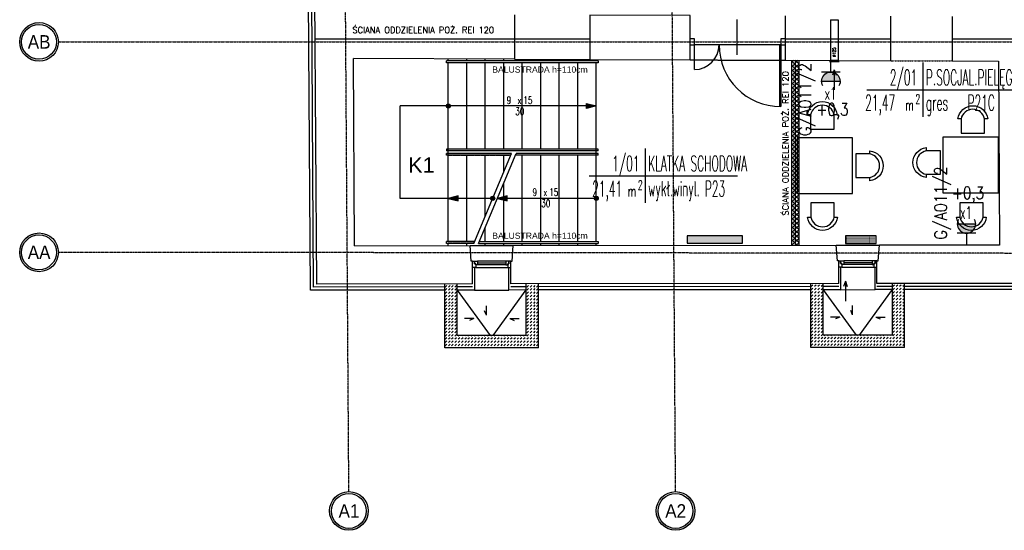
# Model space of a CAD drawing. Header units: inches. Extents: x -145354 to -97635, y 38777 to 78670.
# Tile 1 of 231: x -143441 to -141844, y 40369 to 41197. Entities that reach past the tile are written whole.
import ezdxf
from ezdxf.enums import TextEntityAlignment as Align

# ---------------------------------------------------------------- set-up
doc = ezdxf.new("R2010")
doc.units = ezdxf.units.IN
doc.header["$MEASUREMENT"] = 0
for name, pattern in [('CENTER', [2, 1.25, -0.25, 0.25, -0.25]), ('DASHDOT', [1, 0.5, -0.25, 0, -0.25]), ('DASHED2', [0.375, 0.25, -0.125])]:
    doc.linetypes.add(name, pattern=pattern)
doc.layers.get('0').update_dxf_attribs({"color": 101})
for name, color, linetype in [('beton_hatch', 145, 'Continuous'), ('Cieniutko', 8, 'Continuous'), ('Drz---drzwi', 5, 'Continuous'), ('E-OPIS_POM', 6, 'Continuous'), ('E35', 6, 'Continuous'), ('E50', 3, 'Continuous'), ('Ele-balustrada', 64, 'Continuous'), ('Ins-ppoz-opis', 240, 'Continuous'), ('Ins-went', 141, 'Continuous'), ('Ins-went-opis', 141, 'Continuous'), ('Okn---okna', 5, 'Continuous'), ('Opis-spadki', 61, 'Continuous'), ('Os-osie glowne', 8, 'CENTER'), ('Os-osie-opis', 8, 'Continuous'), ('Sc-cegla pelna', 32, 'Continuous'), ('Sc-gazobeton', 45, 'Continuous'), ('Sc-izolacja term-obrys', 132, 'Continuous'), ('Sc-izolacja term-styropian', 151, 'STYROPIAN-KA'), ('Sc-nad', 5, 'DASHED2'), ('Sc-nadproza kon', 5, 'DASHED2'), ('Sch-opis', 51, 'Continuous'), ('Sch-widok', 12, 'Continuous'), ('Sch-widok-nad', 12, 'DASHED2'), ('studzienki_widok', 52, 'Continuous'), ('Wym-zew', 9, 'Continuous'), ('Wyp-grzejniki', 56, 'Continuous'), ('Wyp-meble', 155, 'Continuous')]:
    doc.layers.add(name, color=color, linetype=linetype)
doc.layers.add('ha_sc_proj', color=251, linetype='Continuous', lineweight=13)
doc.layers.get('Wym-zew').off()
doc.styles.add('dwg_opis duży', font='ARIAL.TTF', dxfattribs={"width": 0.9})
doc.styles.add('KA wymiar', font='romans.shx', dxfattribs={"width": 0.6})
doc.styles.add('ROMANS', font='romans', dxfattribs={"width": 0.85})
doc.styles.add('TYTUL2', font='ARIAL.TTF')
doc.linetypes.add('BATTING', pattern='A,0.0001,-0.1,[134,ltypeshp.shx,S=0.1,R=0,X=-0.1,Y=0],-0.2,[134,ltypeshp.shx,S=0.1,R=180,X=0.1,Y=0],-0.1', length=0.4001)
doc.linetypes.add('STYROPIAN-KA', pattern='A,0.0001,-0.1,[135,ltypeshp.shx,S=0.1,R=0,X=-0.1,Y=0],0,[135,ltypeshp.shx,S=0.1,R=180,X=0.1,Y=0],-0.1', length=0.2001)
doc.linetypes.add('ZIGZAG', pattern='A,0.00254,-5.08,[131,ltypeshp.shx,S=5.08,R=0,X=-5.08,Y=0],-10.16,[131,ltypeshp.shx,S=5.08,R=180,X=5.08,Y=0],-5.08', length=20.32254)

# ---------------------------------------------------------------- blocks, each defined once
blk = doc.blocks.new('pow')
for p, q in [((0, 0.523), (0, -0.523)), ((-1.075, 0), (1.78, 0))]:
    blk.add_line(p, q)
at = {"style": 'KA wymiar', "width": 0.6}
for s, height, p in [('2', 0.18, (-0.139, -0.27)), ('m', 0.21, (-0.333, -0.401))]:
    blk.add_text(s, height=height, dxfattribs=at).set_placement(p)
at = {"style": 'KA wymiar'}
for tag, width, p in [('01', 0.7, (-0.131, 0.084)), ('000.00', 0.6, (-0.364, -0.401))]:
    blk.add_attdef(tag, text='', height=0.3, dxfattribs=dict(at, width=width)).set_placement(p, align=Align.RIGHT)
blk.add_attdef('POMIESZCZENIE', (0.071, 0.084), '', height=0.3, dxfattribs=at)
at = {"style": 'KA wymiar', "width": 0.8}
blk.add_attdef('POSADZKA', (0.071, -0.401), '', height=0.3, dxfattribs=at)
blk = doc.blocks.new('g2')
at = {"layer": 'E35'}
blk.add_line((15, 19.3), (-15, 19.3), dxfattribs=at)
blk.add_arc((0, 34.3), 15, 150, 30, dxfattribs=at)
at = {"layer": 'E50'}
blk.add_line((0, 19.3), (0, 0), dxfattribs=at)
blk = doc.blocks.new('ozn_schody-strzałka8x16')
at = {"ltscale": 25}
blk.add_hatch(color=256, dxfattribs=at).paths.add_polyline_path([(0, 0), (-4, -16), (4, -16)])
blk.add_lwpolyline([(0, 0), (-4, -16), (4, -16)], close=True, dxfattribs=at)
blk = doc.blocks.new('ozn_schody-kółko_d14')
at = {"ltscale": 25}
h = blk.add_hatch(color=256, dxfattribs=at)
edge = h.paths.add_edge_path()
edge.add_arc((0, 0), 3.33, 0, 360)
at = {"ltscale": 7}
blk.add_circle((0, 0), 3.33, dxfattribs=at)
blk = doc.blocks.new('ozn_opis-schodów1-rzut')
at = {"style": 'ROMANS', "width": 0.7}
blk.add_text('x', height=12, dxfattribs=at).set_placement((-3.3, 3))
at = {"ltscale": 25, "style": 'ROMANS', "width": 0.7}
blk.add_attdef('Ilość', text='', height=12, dxfattribs=at).set_placement((-7.7, 3), align=Align.RIGHT)
blk.add_attdef('Wysokość', (6.2, 3), '', height=12, dxfattribs=at)
blk.add_attdef('Długość', text='', height=12, dxfattribs=at).set_placement((0.4, -15), align=Align.CENTER)
blk = doc.blocks.new('_DKGJHF')
at = {"ltscale": 7}
for p, q in [((-21.1, -77), (35.9, -77)), ((-5, -145.5), (-105, -145.5)), ((-5, -147.5), (-105, -147.5))]:
    blk.add_line(p, q, dxfattribs=at)
for points in [[(5, -7.5), (5, 0), (-5, 0), (-5, -7.5)], [(5, -155), (5, -147.5), (-5, -147.5), (-5, -155)]]:
    blk.add_lwpolyline(points, close=True, dxfattribs=at)
for points in [[(-45, -7.5), (-5, -7.5)], [(-5, -147.5), (-5, -7.5)]]:
    blk.add_lwpolyline(points, dxfattribs=at)
for centre, radius, start, end in [((-5, -7.5), 40, 180, 270), ((-5, -147.5), 100, 90, 180)]:
    blk.add_arc(centre, radius, start, end)
blk = doc.blocks.new('ramiak62')
at = {"layer": 'Okn---okna'}
for p, q in [((0, 54), (0, 8)), ((3, 54), (3, 8)), ((6, 54), (6, 8)), ((10, 5), (10, 57))]:
    blk.add_line(p, q, dxfattribs=at)
for points in [[(10, 57), (10, 62), (0, 62), (0, 59), (4, 59), (4, 57)], [(6, 54), (6, 57), (4, 57), (4, 59), (0, 59), (0, 57), (0, 54)], [(6, 8), (6, 5), (4, 5), (4, 3), (0, 3), (0, 5), (0, 8)], [(10, 5), (10, 0), (0, 0), (0, 3), (4, 3), (4, 5)]]:
    blk.add_lwpolyline(points, close=True, dxfattribs=at)
blk = doc.blocks.new('0630_STRZAŁKA')
at = {"ltscale": 0.5}
for points in [[(0, 0), (-3, -8.6)], [(0, 0), (0, -32.4)], [(0, 0), (3, -8.6)]]:
    blk.add_lwpolyline(points, dxfattribs=at)
blk = doc.blocks.new('_opis_osi_liczbowy')
blk.add_hatch(color=256).paths.add_polyline_path([(32, 32), (32, 28.8, -1), (32, -28.8), (32, -32, 1)])
for radius in [32, 28.8]:
    blk.add_circle((32, 0), radius)
at = {"style": 'dwg_opis duży', "width": 0.9}
blk.add_attdef('AXNAMEH', text='', height=22.4, rotation=90, dxfattribs=at).set_placement((32, 0), align=Align.MIDDLE_CENTER)
blk = doc.blocks.new('_opis_osi')
blk.add_hatch(color=256).paths.add_polyline_path([(32, -32), (28.8, -32, -1), (-28.8, -32), (-32, -32, 1)])
for radius in [32, 28.8]:
    blk.add_circle((0, -32), radius)
at = {"style": 'dwg_opis duży', "width": 0.9}
blk.add_attdef('AXNAMEV', text='', height=22.4, rotation=90, dxfattribs=at).set_placement((0, -32), align=Align.MIDDLE_CENTER)
blk = doc.blocks.new('_vxkdjhgkljhkgjhk')
for q in [(14, 6), (30.2, 0)]:
    blk.add_line((0, 0), q)
blk = doc.blocks.new('G_50')
at = {"layer": 'Wyp-grzejniki'}
h = blk.add_hatch(dxfattribs=at)
h.set_pattern_fill('DOTS', color=256, scale=0.5, angle=180, style=0)
h.set_pattern_definition([(180, (77492.90915, -37873.9399), (-0.396875, -0.79375), [0, -0.79375])])
h.paths.add_polyline_path([(0, 0), (-12, 0), (-12, -50), (0, -50)])
blk.add_lwpolyline([(-12, -50), (0, -50), (0, 0), (-12, 0)], close=True, dxfattribs=at)
blk = doc.blocks.new('G_90')
at = {"layer": 'Wyp-grzejniki'}
h = blk.add_hatch(dxfattribs=at)
h.set_pattern_fill('DOTS', color=256, scale=0.5, angle=90, style=0)
h.set_pattern_definition([(90, (-37823.9399, -77504.90915), (-0.79375, 0.396875), [0, -0.79375])])
h.paths.add_polyline_path([(90, -12), (90, 0), (0, 0), (0, -12)])
blk.add_lwpolyline([(0, 0), (0, -12), (90, -12), (90, 0)], close=True, dxfattribs=at)

msp = doc.modelspace()

# ---------------------------------------------------------------- hatches: boundary and pattern name
at = {"layer": 'beton_hatch'}
h = msp.add_hatch(dxfattribs=at)
h.set_pattern_fill('DASH', color=256, scale=30, angle=-135, style=0)
h.set_pattern_definition([(225, (-185344.802, -101006.8716), (-2e-15, -5.30330086), [3.75, -3.75])])
h.paths.add_polyline_path([(-142673.26, 40664.97), (-142673.26, 40684.97), (-142678.26, 40684.97), (-142678.26, 40664.97)])
h.paths.add_polyline_path([(-142599.76, 40768.82), (-142619.76, 40768.8), (-142619.76, 40684.97), (-142673.26, 40684.97), (-142673.26, 40664.97), (-142599.76, 40664.97)])
h.paths.add_polyline_path([(-142731.76, 40768.68), (-142751.76, 40768.67), (-142751.76, 40664.97), (-142678.26, 40664.97), (-142678.26, 40684.97), (-142731.76, 40684.97)])
h = msp.add_hatch(dxfattribs=at)
h.set_pattern_fill('DASH', color=256, scale=30, angle=-135, style=0)
h.set_pattern_definition([(225, (-184750.8147, -101006.296), (-2e-15, -5.30330086), [3.75, -3.75])])
h.paths.add_polyline_path([(-142079.28, 40665.54), (-142079.28, 40685.54), (-142084.28, 40685.54), (-142084.28, 40665.54)])
h.paths.add_polyline_path([(-142005.78, 40769.39), (-142025.78, 40769.37), (-142025.78, 40685.54), (-142079.28, 40685.54), (-142079.28, 40665.54), (-142005.78, 40665.54)])
h.paths.add_polyline_path([(-142137.78, 40769.26), (-142157.78, 40769.24), (-142157.78, 40665.54), (-142084.28, 40665.54), (-142084.28, 40685.54), (-142137.78, 40685.54)])
at = {"layer": 'E35'}
for points in [[(-142110.46, 41097.25, 1), (-142140.46, 41097.25)], [(-141890.54, 40865.84, -1), (-141920.54, 40865.84)]]:
    msp.add_hatch(color=256, dxfattribs=at).paths.add_polyline_path(points)
at = {"layer": 'ha_sc_proj', "linetype": 'Continuous', "ltscale": 10}
h = msp.add_hatch(dxfattribs=at)
h.set_pattern_fill('ANSI37', color=256, scale=40, style=0)
h.set_pattern_definition([(45, (0.613, 0), (-3.5355339, 3.5355339), []), (135, (0.613, 0), (-3.5355339, -3.5355339), [])])
h.paths.add_polyline_path([(-142177.53, 41131.26), (-142189.53, 41131.31), (-142189.53, 40831.26), (-142177.53, 40831.28)])

# ---------------------------------------------------------------- linework, layer by layer
at = {"layer": 'Cieniutko'}
for p, q in [((-142731.76, 40758.68), (-142678.26, 40684.97)), ((-142673.26, 40684.97), (-142619.76, 40758.79)), ((-142137.78, 40759.26), (-142084.28, 40685.54)), ((-142079.28, 40685.54), (-142025.78, 40759.37))]:
    msp.add_line(p, q, dxfattribs=at)
at = {"layer": 'E35'}
for p, q in [((-142140.46, 41097.25), (-142110.46, 41097.25)), ((-141920.54, 40865.84), (-141890.54, 40865.84))]:
    msp.add_line(p, q, dxfattribs=at)
at = {"layer": 'Ele-balustrada'}
for p, q in [((-142503.11, 41130.36), (-142749.11, 41130.36)), ((-142749.11, 41127.36), (-142749.11, 41130.36)), ((-142503.11, 41127.36), (-142749.11, 41127.36)), ((-142503.11, 41130.36), (-142503.11, 41127.36)), ((-142503.11, 40987.36), (-142749.11, 40987.36)), ((-142749.11, 40987.36), (-142749.11, 40984.36)), ((-142503.11, 40984.36), (-142749.11, 40984.36)), ((-142749.11, 40977.36), (-142749.11, 40980.36)), ((-142644.77, 40977.36), (-142749.11, 40977.36)), ((-142503.11, 40977.36), (-142637.18, 40977.36)), ((-142503.11, 40980.36), (-142635.92, 40980.36)), ((-142503.11, 40984.36), (-142503.11, 40987.36)), ((-142703.45, 40837.36), (-142749.11, 40837.36)), ((-142749.11, 40834.36), (-142749.11, 40837.36)), ((-142704.71, 40834.36), (-142749.11, 40834.36)), ((-142697.12, 40834.36), (-142503.11, 40834.36)), ((-142695.86, 40837.36), (-142503.11, 40837.36)), ((-142503.11, 40837.36), (-142503.11, 40834.36))]:
    msp.add_line(p, q, dxfattribs=at)
for points in [[(-142643.51, 40980.36), (-142749.11, 40980.36)], [(-142503.11, 40977.36), (-142503.11, 40980.36)]]:
    msp.add_lwpolyline(points, dxfattribs=at)
at = {"layer": 'Ins-ppoz-opis', "linetype": 'ZIGZAG', "ltscale": 0.025}
msp.add_line((-142183.63, 41131.29), (-142183.63, 40831.27), dxfattribs=at)
for points in [[(-142516.56, 41165.75), (-142962.34, 41165.75)], [(-142028.85, 41165.75), (-142199.85, 41165.75)], [(-141773.83, 41165.75), (-141928.85, 41165.75)]]:
    msp.add_lwpolyline(points, dxfattribs=at)
at = {"layer": 'Ins-went'}
for p, q in [((-142126.2, 41197.16), (-142113.7, 41197.16)), ((-142126.2, 41197.16), (-142126.2, 41131.06)), ((-142113.7, 41197.16), (-142113.7, 41131.06)), ((-142111.95, 41129.06), (-142127.95, 41129.06)), ((-142113.7, 41131.06), (-142126.2, 41131.06)), ((-142126.2, 41131.06), (-142126.2, 41129.06)), ((-142113.7, 41131.06), (-142113.7, 41129.06))]:
    msp.add_line(p, q, dxfattribs=at)
at = {"layer": 'Okn---okna'}
for p, q in [((-142710.82, 40830.72), (-142640.86, 40830.79)), ((-142116.86, 40831.34), (-142046.85, 40831.41)), ((-142703.68, 40758.71), (-142647.68, 40758.76)), ((-142109.69, 40759.28), (-142053.69, 40759.34))]:
    msp.add_line(p, q, dxfattribs=at)
at = {"layer": 'Os-osie glowne'}
for p, q in [((-142907.44, 40431.76), (-142935.84, 44583.07)), ((-142377.42, 40431.76), (-142405.82, 44583.07)), ((-138190.25, 40814.38), (-143378.77, 40819.86))]:
    msp.add_line(p, q, dxfattribs=at)
msp.add_lwpolyline([(-143378.77, 41161.16), (-138190.25, 41161.16)], dxfattribs=at)
at = {"layer": 'Sc-cegla pelna'}
for p, q in [((-142959.69, 40768.46), (-142964, 41414.31)), ((-142199.85, 41203.35), (-142199.85, 41131.35)), ((-142028.85, 41202.66), (-142028.85, 41130.66)), ((-141928.85, 41202.25), (-141928.85, 41130.25)), ((-142898.1, 40830.52), (-142900.13, 41134.21)), ((-142199.85, 41131.35), (-142028.85, 41130.66)), ((-142189.53, 41131.31), (-142189.53, 40831.26)), ((-142177.53, 41131.27), (-142177.53, 40831.27)), ((-141928.85, 41130.25), (-141853.8, 41129.94)), ((-142898.1, 40830.52), (-142710.82, 40830.72)), ((-142640.86, 40830.79), (-142116.86, 40831.34)), ((-142706.68, 40768.71), (-142959.69, 40768.46)), ((-142112.69, 40769.28), (-142644.68, 40768.77)), ((-141773.45, 40769.61), (-142050.69, 40769.34))]:
    msp.add_line(p, q, dxfattribs=at)
for points in [[(-142638.56, 41205.14), (-142638.56, 41133.14)], [(-142516.56, 41132.64), (-142353.85, 41131.98), (-142353.85, 41203.98), (-142516.56, 41204.64)], [(-142516.56, 41204.64), (-142516.56, 41132.64)], [(-142638.56, 41133.14), (-142900.13, 41134.21)], [(-141853.8, 41129.94), (-141852.15, 40831.62), (-142046.85, 40831.41)], [(-142706.68, 40768.71), (-142706.68, 40805.53), (-142708.8, 40805.52), (-142710.82, 40830.72)], [(-142644.68, 40768.77), (-142644.68, 40805.46), (-142642.8, 40805.47), (-142640.86, 40830.79)], [(-142112.69, 40769.28), (-142112.69, 40805.98), (-142114.82, 40805.97), (-142116.86, 40831.34)], [(-142050.69, 40769.29), (-142050.69, 40805.91), (-142048.82, 40805.91), (-142046.85, 40831.41)]]:
    msp.add_lwpolyline(points, dxfattribs=at)
at = {"layer": 'Sc-gazobeton'}
msp.add_lwpolyline([(-142638.56, 41133.14), (-142516.56, 41132.64)], dxfattribs=at)
at = {"layer": 'Sc-izolacja term-obrys'}
for points in [[(-142751.76, 40758.67), (-142969.62, 40758.45), (-142973.84, 41390.11)], [(-141764.06, 41400.54), (-141763.44, 40759.62), (-142005.78, 40759.39)], [(-142703.68, 40795.46), (-142703.68, 40758.71), (-142731.76, 40758.68)], [(-142619.76, 40758.79), (-142647.68, 40758.76), (-142647.68, 40795.46)], [(-142109.69, 40795.91), (-142109.69, 40759.28), (-142137.78, 40759.26)], [(-142025.78, 40759.37), (-142053.69, 40759.34), (-142053.69, 40795.91)], [(-142157.78, 40759.24), (-142599.76, 40758.81)]]:
    msp.add_lwpolyline(points, dxfattribs=at)
at = {"layer": 'Sc-izolacja term-styropian', "linetype": 'BATTING', "ltscale": 0.25}
for p, q in [((-142964.65, 40763.46), (-142968.84, 41390.11)), ((-142751.76, 40763.67), (-142964.65, 40763.46)), ((-142706.68, 40763.71), (-142731.76, 40763.68)), ((-142619.76, 40763.79), (-142644.68, 40763.77)), ((-142157.78, 40764.24), (-142599.76, 40763.81)), ((-142112.69, 40764.28), (-142137.78, 40764.26))]:
    msp.add_line(p, q, dxfattribs=at)
for points in [[(-141769.06, 41400.54), (-141768.44, 40764.61), (-142005.78, 40764.39)], [(-142025.78, 40764.37), (-142050.69, 40764.34)]]:
    msp.add_lwpolyline(points, dxfattribs=at)
at = {"layer": 'Sc-nad', "ltscale": 4}
msp.add_line((-142353.85, 41131.98), (-142199.85, 41131.35), dxfattribs=at)
at = {"layer": 'Sc-nadproza kon', "linetype": 'DASHDOT', "ltscale": 0.5}
msp.add_line((-142028.85, 41130.66), (-141928.85, 41130.25), dxfattribs=at)
at = {"layer": 'Sch-opis'}
for p, q in [((-142506.11, 41057.36), (-142824.11, 41057.36)), ((-142704.71, 40834.36), (-142643.51, 40980.36)), ((-142697.12, 40834.36), (-142635.92, 40980.36))]:
    msp.add_line(p, q, dxfattribs=at)
for points in [[(-142674.11, 40907.36), (-142824.11, 40907.36), (-142824.11, 41057.36)], [(-142506.11, 40907.36), (-142666.52, 40907.36)]]:
    msp.add_lwpolyline(points, dxfattribs=at)
at = {"layer": 'Sch-widok'}
for p, q in [((-142506.11, 40977.36), (-142637.18, 40977.36)), ((-142695.86, 40837.36), (-142506.11, 40837.36))]:
    msp.add_line(p, q, dxfattribs=at)
for points in [[(-142626.11, 40837.36), (-142626.11, 40977.36)], [(-142596.11, 40837.36), (-142596.11, 40977.36)], [(-142566.11, 40837.36), (-142566.11, 40977.36)], [(-142536.11, 40837.36), (-142536.11, 40977.36)], [(-142506.11, 40837.36), (-142506.11, 40987.36)], [(-142656.11, 40837.36), (-142656.11, 40932.19)], [(-142686.11, 40837.36), (-142686.11, 40860.62)], [(-142686.11, 40830.74), (-142686.11, 40834.36)], [(-142656.11, 40830.78), (-142656.11, 40834.36)], [(-142626.11, 40830.81), (-142626.11, 40834.36)], [(-142596.11, 40830.84), (-142596.11, 40834.36)], [(-142566.11, 40830.87), (-142566.11, 40834.36)], [(-142536.11, 40830.9), (-142536.11, 40834.36)], [(-142506.11, 40830.93), (-142506.11, 40834.36)]]:
    msp.add_lwpolyline(points, dxfattribs=at)
at = {"layer": 'Sch-widok-nad', "ltscale": 2}
for p, q in [((-142746.11, 41130.36), (-142746.11, 41133.58)), ((-142716.11, 41130.36), (-142716.11, 41133.46)), ((-142686.11, 41130.36), (-142686.11, 41133.33)), ((-142656.11, 41130.36), (-142656.11, 41133.21)), ((-142626.11, 41130.36), (-142626.11, 41133.09)), ((-142596.11, 41130.36), (-142596.11, 41132.97)), ((-142566.11, 41130.36), (-142566.11, 41132.85)), ((-142536.11, 41130.36), (-142536.11, 41132.72)), ((-142506.11, 41130.36), (-142506.11, 41132.6)), ((-142506.11, 40987.36), (-142746.11, 40987.36)), ((-142746.11, 40977.36), (-142644.77, 40977.36)), ((-142746.11, 40837.36), (-142703.45, 40837.36))]:
    msp.add_line(p, q, dxfattribs=at)
at = {"layer": 'Sch-widok-nad'}
for p, q in [((-142506.11, 41127.36), (-142746.11, 41127.36)), ((-142746.11, 40987.36), (-142746.11, 41127.36)), ((-142716.11, 40987.36), (-142716.11, 41127.36)), ((-142686.11, 40987.36), (-142686.11, 41127.36)), ((-142656.11, 40987.36), (-142656.11, 41127.36)), ((-142626.11, 40987.36), (-142626.11, 41127.36)), ((-142596.11, 40987.36), (-142596.11, 41127.36)), ((-142566.11, 40987.36), (-142566.11, 41127.36)), ((-142536.11, 40987.36), (-142536.11, 41127.36)), ((-142506.11, 40987.36), (-142506.11, 41127.36))]:
    msp.add_line(p, q, dxfattribs=at)
for points in [[(-142746.11, 40837.36), (-142746.11, 40987.36)], [(-142716.11, 40837.36), (-142716.11, 40977.36)], [(-142686.11, 40878.73), (-142686.11, 40977.36)], [(-142656.11, 40950.3), (-142656.11, 40977.36)]]:
    msp.add_lwpolyline(points, dxfattribs=at)
at = {"layer": 'Sch-widok-nad', "ltscale": 2}
for points in [[(-142746.11, 40830.68), (-142746.11, 40834.36)], [(-142716.11, 40830.71), (-142716.11, 40834.36)]]:
    msp.add_lwpolyline(points, dxfattribs=at)
at = {"layer": 'studzienki_widok'}
for p, q in [((-142751.76, 40664.97), (-142751.76, 40768.67)), ((-142731.76, 40684.97), (-142731.76, 40768.68)), ((-142619.76, 40684.97), (-142619.76, 40768.79)), ((-142599.76, 40664.97), (-142599.76, 40768.81)), ((-142157.78, 40665.54), (-142157.78, 40769.24)), ((-142137.78, 40685.54), (-142137.78, 40769.26)), ((-142025.78, 40685.54), (-142025.78, 40769.37)), ((-142005.78, 40665.54), (-142005.78, 40769.39)), ((-142619.76, 40684.97), (-142731.76, 40684.97)), ((-142025.78, 40685.54), (-142137.78, 40685.54)), ((-142599.76, 40664.97), (-142751.76, 40664.97)), ((-142005.78, 40665.54), (-142157.78, 40665.54))]:
    msp.add_line(p, q, dxfattribs=at)
at = {"layer": 'Wyp-meble', "elevation": -2}
for points in [[(-142158.53, 41042.81), (-142163.44, 41042.81, -0.8950139), (-142115.19, 41042.81), (-142120.38, 41042.81, 0.8255392), (-142158.46, 41042.78), (-142158.46, 41019.83), (-142120.38, 41019.83), (-142120.38, 41042.81)], [(-141914.39, 41036.11), (-141919.3, 41036.11, -0.8950139), (-141871.06, 41036.11), (-141876.25, 41036.11, 0.8255392), (-141914.33, 41036.07), (-141914.33, 41013.12), (-141876.25, 41013.12), (-141876.25, 41036.11)], [(-141970.8, 40946.31), (-141970.8, 40941.41, -0.8950139), (-141970.8, 40989.65), (-141970.8, 40984.46, 0.8255392), (-141970.77, 40946.38), (-141947.82, 40946.38), (-141947.82, 40984.46), (-141970.8, 40984.46)], [(-142119.86, 40877.02), (-142114.95, 40877.02, -0.8950139), (-142163.2, 40877.02), (-142158.01, 40877.02, 0.8255392), (-142119.93, 40877.05), (-142119.93, 40900), (-142158.01, 40900), (-142158.01, 40877.02)], [(-141878.24, 40877.02), (-141873.34, 40877.02, -0.8950139), (-141921.58, 40877.02), (-141916.39, 40877.02, 0.8255392), (-141878.31, 40877.05), (-141878.31, 40900), (-141916.39, 40900), (-141916.39, 40877.02)]]:
    msp.add_lwpolyline(points, format="xyb", dxfattribs=at)
at = {"layer": 'Wyp-meble'}
for points in [[(-142180.14, 40915.32), (-142090.14, 40915.32), (-142090.14, 41005.32), (-142180.14, 41005.32)], [(-141943.73, 40916.63), (-141853.73, 40916.63), (-141853.73, 41006.63), (-141943.73, 41006.63)]]:
    msp.add_lwpolyline(points, close=True, dxfattribs=at)
msp.add_lwpolyline([(-142062.15, 40979.43), (-142062.15, 40984.34, -0.8950139), (-142062.15, 40936.09), (-142062.15, 40941.28, 0.8255392), (-142062.19, 40979.36), (-142085.14, 40979.36), (-142085.14, 40941.28), (-142062.15, 40941.28)], format="xyb", dxfattribs=at)

# ---------------------------------------------------------------- block references
at = {"layer": 'Cieniutko', "linetype": 'Continuous', "yscale": 0.5, "zscale": 0.5}
for p, xscale, rotation in [((-142684.28, 40718.12), 0.5, 90), ((-142090.3, 40718.7), 0.5, 90), ((-142704.99, 40712.28), 0.5, 180), ((-142646.54, 40712.28), -0.5, 180), ((-142111, 40714.82), 0.5, 180), ((-142052.55, 40714.82), -0.5, 180)]:
    msp.add_blockref('_vxkdjhgkljhkgjhk', p, dxfattribs=dict(at, xscale=xscale, rotation=rotation))
at = {"layer": 'Drz---drzwi', "rotation": 90}
msp.add_blockref('_DKGJHF', (-142354.35, 41161.33), dxfattribs=at)
at = {"layer": 'E-OPIS_POM'}
ref = msp.add_blockref('pow', (-141976.57, 41083.68), dxfattribs=dict(at, xscale=84.375, yscale=84.375, zscale=84.375))
ref.add_attrib('000.00', '21,47', dxfattribs={"layer": '0', "height": 25.313, "style": 'KA wymiar', "width": 0.498194}).set_placement((-142021.1, 41049.85), align=Align.RIGHT)
ref.add_attrib('01', '2/01', dxfattribs={"layer": '0', "height": 25.313, "style": 'KA wymiar', "width": 0.498194}).set_placement((-141985.75, 41090.81), align=Align.RIGHT)
ref.add_attrib('POMIESZCZENIE', 'P.SOCJAL.PIELĘGNIARZY', (-141971.6, 41090.81), dxfattribs={"layer": '0', "height": 25.3125, "style": 'KA wymiar', "width": 0.498194})
ref.add_attrib('POSADZKA', 'gres   P21C', (-141971.6, 41049.85), dxfattribs={"layer": '0', "height": 25.3125, "style": 'KA wymiar', "width": 0.498194})
ref = msp.add_blockref('pow', (-142426.91, 40944.18), dxfattribs=dict(at, xscale=84.375, yscale=84.375, zscale=84.375))
ref.add_attrib('000.00', '21,41', dxfattribs={"layer": '0', "height": 25.313, "style": 'KA wymiar', "width": 0.498194}).set_placement((-142464.01, 40910.35), align=Align.RIGHT)
ref.add_attrib('01', '1/01', dxfattribs={"layer": '0', "height": 25.313, "style": 'KA wymiar', "width": 0.498194}).set_placement((-142436.1, 40951.3), align=Align.RIGHT)
ref.add_attrib('POMIESZCZENIE', 'KLATKA SCHODOWA', (-142421.95, 40951.3), dxfattribs={"layer": '0', "height": 25.3125, "style": 'KA wymiar', "width": 0.498194})
ref.add_attrib('POSADZKA', 'wykł.winyl. P23', (-142421.95, 40910.35), dxfattribs={"layer": '0', "height": 25.3125, "style": 'KA wymiar', "width": 0.498194})
at = {"layer": 'E35', "xscale": -1, "rotation": 180}
msp.add_blockref('g2', (-142125.46, 41131.52), dxfattribs=at)
at = {"layer": 'E35'}
msp.add_blockref('g2', (-141905.54, 40831.57), dxfattribs=at)
at = {"layer": 'Ins-went-opis'}
for p in [(-142120.02, 41115.74), (-142101.84, 40773.24)]:
    msp.add_blockref('0630_STRZAŁKA', p, dxfattribs=at)
at = {"layer": 'Okn---okna', "rotation": 270}
for p in [(-142706.68, 40805.46), (-142112.69, 40805.91)]:
    msp.add_blockref('ramiak62', p, dxfattribs=at)
at = {"layer": 'Os-osie-opis'}
ref = msp.add_blockref('_opis_osi', (-143378.77, 41161.16), dxfattribs=dict(at, xscale=0.9799999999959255, yscale=0.9799999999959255, zscale=0.9799999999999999, rotation=270))
ref.add_attrib('AXNAMEV', 'AB', dxfattribs={"layer": '0', "height": 21.952, "style": 'dwg_opis duży', "width": 0.9}).set_placement((-143409.97, 41161.16), align=Align.MIDDLE_CENTER)
ref = msp.add_blockref('_opis_osi', (-143378.77, 40819.86), dxfattribs=dict(at, xscale=0.9799999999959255, yscale=0.9799999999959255, zscale=0.9799999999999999, rotation=270))
ref.add_attrib('AXNAMEV', 'AA', dxfattribs={"layer": '0', "height": 21.952, "style": 'dwg_opis duży', "width": 0.9}).set_placement((-143409.97, 40819.86), align=Align.MIDDLE_CENTER)
ref = msp.add_blockref('_opis_osi_liczbowy', (-142907.44, 40431.76), dxfattribs=dict(at, xscale=0.9799999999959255, yscale=0.9799999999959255, zscale=0.9799999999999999, rotation=270))
ref.add_attrib('AXNAMEH', 'A1', dxfattribs={"layer": '0', "height": 21.952, "style": 'dwg_opis duży', "width": 0.9}).set_placement((-142907.29, 40400.41), align=Align.MIDDLE_CENTER)
ref = msp.add_blockref('_opis_osi_liczbowy', (-142377.42, 40431.76), dxfattribs=dict(at, xscale=0.9799999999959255, yscale=0.9799999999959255, zscale=0.9799999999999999, rotation=270))
ref.add_attrib('AXNAMEH', 'A2', dxfattribs={"layer": '0', "height": 21.952, "style": 'dwg_opis duży', "width": 0.9}).set_placement((-142377.28, 40400.41), align=Align.MIDDLE_CENTER)
at = {"layer": 'Sch-opis'}
ref = msp.add_blockref('ozn_opis-schodów1-rzut', (-142630.44, 41057.52), dxfattribs=at)
ref.add_attrib('Ilość', '9', dxfattribs={"layer": '0', "ltscale": 25, "height": 12, "style": 'ROMANS', "width": 0.7}).set_placement((-142644.19, 41060.52), align=Align.RIGHT)
ref.add_attrib('Wysokość', '15', (-142624.22, 41060.52), dxfattribs={"layer": '0', "ltscale": 25, "height": 12, "style": 'ROMANS', "width": 0.7})
ref.add_attrib('Długość', '30', dxfattribs={"layer": '0', "ltscale": 25, "height": 12, "style": 'ROMANS', "width": 0.7}).set_placement((-142630.03, 41042.52), align=Align.CENTER)
for p in [(-142746.11, 41057.36), (-142674.11, 40907.36), (-142506.11, 40907.36)]:
    msp.add_blockref('ozn_schody-kółko_d14', p, dxfattribs=at)
at = {"layer": 'Sch-opis', "xscale": -1, "rotation": 270}
msp.add_blockref('ozn_schody-strzałka8x16', (-142506.11, 41057.36), dxfattribs=at)
at = {"layer": 'Sch-opis', "rotation": 90}
for p in [(-142746.11, 40907.36), (-142666.52, 40907.36)]:
    msp.add_blockref('ozn_schody-strzałka8x16', p, dxfattribs=at)
at = {"layer": 'Sch-opis'}
ref = msp.add_blockref('ozn_opis-schodów1-rzut', (-142588.38, 40908.3), dxfattribs=at)
ref.add_attrib('Ilość', '9', dxfattribs={"layer": '0', "ltscale": 25, "height": 12, "style": 'ROMANS', "width": 0.7}).set_placement((-142602.12, 40911.3), align=Align.RIGHT)
ref.add_attrib('Wysokość', '15', (-142582.16, 40911.3), dxfattribs={"layer": '0', "ltscale": 25, "height": 12, "style": 'ROMANS', "width": 0.7})
ref.add_attrib('Długość', '30', dxfattribs={"layer": '0', "ltscale": 25, "height": 12, "style": 'ROMANS', "width": 0.7}).set_placement((-142587.96, 40893.3), align=Align.CENTER)
at = {"layer": 'Wym-zew'}
msp.add_blockref('G_90', (-142358.88, 40846.8), dxfattribs=at)
at = {"layer": 'Wym-zew', "rotation": 90}
msp.add_blockref('G_50', (-142101.79, 40846.4), dxfattribs=at)

# ---------------------------------------------------------------- texts
at = {"layer": 'E35', "style": 'ROMANS'}
for s, rotation, width, p in [('G/A011/2', 90, 0.85, (-142165.99, 41067.86)), ('G/A011/2', 90, 0.85, (-141946.07, 40899.89)), ('+0,3', 360, 0.8, (-141903.05, 40913.21)), ('x1', 360, 0.6, (-141906.22, 40884.21))]:
    msp.add_text(s, height=20, rotation=rotation, dxfattribs=dict(at, width=width)).set_placement(p, align=Align.MIDDLE)
for s, width, p in [('x1', 0.6, (-142126.14, 41077.54)), ('+0,3', 0.8, (-142122.96, 41048.55))]:
    msp.add_text(s, height=20, dxfattribs=dict(at, width=width)).set_placement(p, align=Align.MIDDLE)
at = {"layer": 'Ins-ppoz-opis', "linetype": 'ZIGZAG', "ltscale": 0.038, "insert": (-142901.65, 41180.45), "char_height": 9.8, "width": 330.3997, "attachment_point": 4, "line_spacing_factor": 0.333333}
msp.add_mtext('{\\Fromans|c238;ŚCIANA ODDZIELENIA POŻ. REI 120}', dxfattribs=at)
at = {"layer": 'Ins-ppoz-opis', "linetype": 'ZIGZAG', "ltscale": 0.038, "insert": (-142199.11, 41113.75), "char_height": 10, "width": 330.3997, "attachment_point": 6, "rotation": 90, "line_spacing_factor": 0.333333}
msp.add_mtext('{\\Fromans|c238;ŚCIANA ODDZIELENIA POŻ. REI 120}', dxfattribs=at)
at = {"layer": 'Ins-went', "style": 'ROMANS', "width": 0.85}
msp.add_text('%%C125', height=5, rotation=90, dxfattribs=at).set_placement((-142117.62, 41136.71, 0))
at = {"layer": 'Opis-spadki', "style": 'TYTUL2'}
msp.add_text('K1', height=25, dxfattribs=at).set_placement((-142789.74, 40961.38), align=Align.MIDDLE)
at = {"layer": 'Sch-opis', "style": 'TYTUL2'}
for p in [(-142674.8, 41111.32), (-142674.8, 40841.79)]:
    msp.add_text('BALUSTRADA h=110cm', height=10, dxfattribs=at).set_placement(p)

doc.saveas('drawing.dxf')
